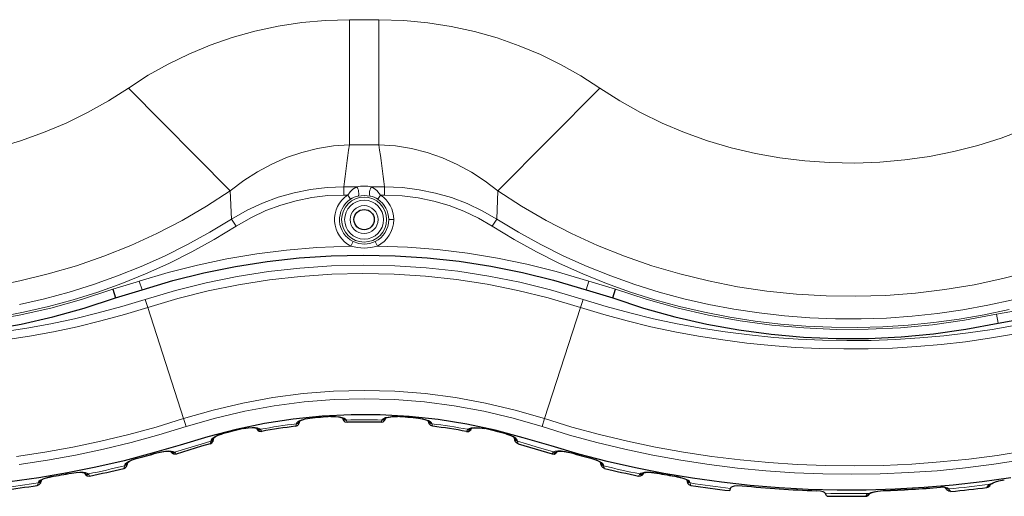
# Model space of a CAD drawing. Header units: millimetres. Extents: x 290 to 884, y -120 to 720.
# Tile 18 of 28: x 469 to 566, y 389 to 436. Entities that reach past the tile are written whole.
import ezdxf

# ---------------------------------------------------------------- set-up
doc = ezdxf.new("R2010")
doc.units = ezdxf.units.MM

# ---------------------------------------------------------------- blocks, each defined once
blk = doc.blocks.new('e', base_point=(267.915, 61.723))
at = {"color": 0, "linetype": 'Continuous', "lineweight": 0}
for p, q in [((501.169, 436.142), (504.081, 436.142)), ((501.169, 436.142), (501.169, 423.78)), ((504.081, 436.142), (504.081, 423.78)), ((479.357, 429.385), (489.412, 419.233)), ((515.839, 419.233), (525.893, 429.385)), ((501.169, 423.78), (504.081, 423.78)), ((489.412, 419.233), (489.53, 416.448)), ((500.615, 418.826), (500.615, 419.631)), ((501.896, 419.631), (500.615, 419.631)), ((504.635, 419.631), (503.355, 419.631)), ((504.635, 418.826), (504.635, 419.631)), ((515.838, 419.233), (515.72, 416.448)), ((501.005, 418.826), (500.615, 418.826)), ((501.005, 418.826), (501.278, 418.416)), ((504.245, 418.826), (503.972, 418.416)), ((504.635, 418.826), (504.245, 418.826)), ((489.983, 415.74), (489.53, 416.448)), ((505.545, 416.396), (505.053, 416.396)), ((515.267, 415.74), (515.72, 416.448)), ((501.318, 413.785), (501.538, 414.226)), ((503.932, 413.785), (503.712, 414.226)), ((480.434, 410.325), (480.71, 409.469)), ((524.816, 410.325), (524.54, 409.469)), ((481.271, 407.728), (481.017, 408.517)), ((523.979, 407.728), (524.233, 408.517)), ((481.271, 407.728), (484.811, 396.737)), ((523.979, 407.728), (520.439, 396.737)), ((565.057, 407.047), (565.226, 406.163)), ((485.065, 395.948), (484.811, 396.737)), ((497.27, 396.782), (497.271, 396.776)), ((499.345, 396.942), (499.345, 396.936)), ((500.875, 396.576), (500.869, 396.599)), ((504.382, 396.599), (504.375, 396.576)), ((505.905, 396.942), (505.905, 396.936)), ((507.98, 396.782), (507.98, 396.776)), ((520.185, 395.948), (520.439, 396.737)), ((495.946, 396.261), (495.939, 396.225)), ((509.305, 396.262), (509.312, 396.226)), ((487.52, 394.61), (487.502, 394.507)), ((517.731, 394.614), (517.75, 394.51)), ((479.005, 392.178), (478.987, 392.083)), ((526.245, 392.176), (526.263, 392.082)), ((471.709, 391.008), (471.71, 391.002)), ((473.733, 391.368), (473.734, 391.362)), ((531.517, 391.369), (531.516, 391.363)), ((533.541, 391.008), (533.54, 391.002)), ((470.464, 390.445), (470.453, 390.388)), ((534.786, 390.446), (534.798, 390.388)), ((559.506, 389.967), (559.507, 389.961)), ((560.285, 389.847), (560.321, 389.792)), ((553.859, 389.637), (553.859, 389.631))]:
    blk.add_line(p, q, dxfattribs=at)
at = {"color": 0, "linetype": 'Continuous', "lineweight": 30}
for p, q in [((477.814, 409.531), (478.09, 408.674)), ((527.161, 408.674), (527.436, 409.531)), ((492.065, 395.777), (492.063, 395.778)), ((487.797, 394.867), (487.787, 394.815)), ((517.454, 394.871), (517.463, 394.818)), ((479.293, 392.434), (479.286, 392.394)), ((525.957, 392.432), (525.964, 392.392)), ((475.066, 391.368), (475.064, 391.369)), ((538.795, 389.849), (538.807, 389.909)), ((548.149, 389.367), (548.148, 389.369))]:
    blk.add_line(p, q, dxfattribs=at)
for points in [[(566.467, 390.892), (563.627, 390.491), (560.778, 390.17), (557.92, 389.928), (555.057, 389.766), (552.191, 389.684), (549.323, 389.68), (546.457, 389.755), (543.594, 389.91), (540.735, 390.144), (537.885, 390.457), (535.045, 390.852), (532.217, 391.326), (529.402, 391.875), (526.605, 392.508), (523.833, 393.24), (521.081, 394.046), (518.33, 394.856), (515.561, 395.599), (512.759, 396.207), (509.926, 396.651), (507.074, 396.946), (504.211, 397.101), (501.343, 397.109), (498.479, 396.969), (495.626, 396.688), (492.79, 396.263), (489.984, 395.674), (487.214, 394.933), (484.463, 394.124), (481.71, 393.322), (478.939, 392.583), (476.145, 391.938), (473.332, 391.38), (470.505, 390.899), (467.666, 390.496)], [(565.226, 406.163), (567.584, 406.595)], [(480.71, 409.469), (483.742, 410.37), (486.813, 411.136), (489.92, 411.765), (493.052, 412.257), (496.202, 412.609), (499.363, 412.823), (502.529, 412.897), (505.695, 412.831), (508.857, 412.626), (512.008, 412.282), (515.142, 411.799), (518.25, 411.178), (521.324, 410.421), (524.54, 409.469)], [(440.024, 406.163), (443.184, 405.57), (446.368, 405.123), (449.569, 404.821), (452.78, 404.665), (455.995, 404.654), (459.207, 404.789), (462.409, 405.069), (465.596, 405.494), (468.76, 406.066), (471.894, 406.783), (474.99, 407.647), (478.09, 408.674)], [(527.161, 408.674), (530.212, 407.661), (533.308, 406.795), (536.441, 406.076), (539.604, 405.502), (542.791, 405.074), (545.993, 404.792), (549.205, 404.655), (552.42, 404.664), (555.631, 404.818), (558.832, 405.117), (562.016, 405.562), (565.226, 406.163)], [(496.253, 396.488), (496.285, 396.512), (496.384, 396.566), (496.557, 396.634), (496.815, 396.704), (497.271, 396.776)], [(499.345, 396.936), (499.771, 396.938), (500.099, 396.906), (500.327, 396.858), (500.468, 396.81), (500.528, 396.778)], [(500.492, 396.799), (500.509, 396.739), (500.531, 396.679), (500.562, 396.612), (500.617, 396.531), (500.726, 396.436), (500.959, 396.374)], [(504.292, 396.374), (504.489, 396.417), (504.616, 396.511), (504.679, 396.596), (504.714, 396.666), (504.737, 396.727), (504.758, 396.799)], [(504.723, 396.778), (504.766, 396.803), (504.893, 396.85), (505.105, 396.898), (505.414, 396.934), (505.905, 396.936)], [(507.98, 396.776), (508.346, 396.724), (508.63, 396.654), (508.825, 396.585), (508.944, 396.527), (508.997, 396.488)], [(490.713, 395.751), (491.19, 395.829), (491.56, 395.849), (491.824, 395.834), (491.995, 395.803), (492.065, 395.777)], [(492.02, 395.795), (492.044, 395.737), (492.082, 395.67), (492.149, 395.588), (492.275, 395.504), (492.52, 395.476)], [(495.852, 395.985), (496.039, 396.056), (496.143, 396.154), (496.193, 396.236), (496.223, 396.303), (496.244, 396.366), (496.261, 396.428), (496.279, 396.508)], [(509.398, 395.986), (509.211, 396.056), (509.108, 396.155), (509.057, 396.237), (509.028, 396.304), (509.007, 396.366), (508.99, 396.429), (508.972, 396.508)], [(512.73, 395.474), (512.92, 395.482), (513.068, 395.558), (513.151, 395.644), (513.196, 395.715), (513.23, 395.793)], [(513.185, 395.775), (513.243, 395.797), (513.403, 395.829), (513.658, 395.846), (514.016, 395.831), (514.537, 395.749)], [(487.416, 394.246), (487.588, 394.344), (487.67, 394.444), (487.71, 394.523), (487.735, 394.591), (487.754, 394.659), (487.771, 394.729), (487.787, 394.815)], [(487.781, 394.851), (487.823, 394.891), (487.963, 394.982), (488.223, 395.104), (488.64, 395.242)], [(516.611, 395.242), (517.003, 395.116), (517.273, 394.993), (517.42, 394.899), (517.47, 394.854)], [(517.836, 394.25), (517.663, 394.347), (517.581, 394.448), (517.541, 394.527), (517.516, 394.595), (517.496, 394.662), (517.48, 394.733), (517.463, 394.818)], [(487.416, 394.246), (486.586, 394.004), (484.061, 393.245)], [(517.836, 394.25), (521.188, 393.252)], [(479.276, 392.417), (479.319, 392.455), (479.459, 392.543), (479.719, 392.661), (480.138, 392.796)], [(482.163, 393.352), (482.666, 393.465), (483.055, 393.513), (483.336, 393.52), (483.52, 393.501), (483.592, 393.482)], [(483.544, 393.496), (483.585, 393.424), (483.664, 393.333), (483.816, 393.248), (484.061, 393.245)], [(521.188, 393.252), (521.392, 393.243), (521.559, 393.318), (521.652, 393.411), (521.706, 393.502)], [(521.657, 393.487), (521.722, 393.506), (521.9, 393.524), (522.174, 393.519), (522.556, 393.474), (523.086, 393.354)], [(525.112, 392.794), (525.507, 392.668), (525.778, 392.548), (525.926, 392.457), (525.974, 392.415)], [(478.899, 391.827), (479.079, 391.921), (479.165, 392.023), (479.207, 392.103), (479.233, 392.172), (479.252, 392.239), (479.269, 392.309), (479.286, 392.394)], [(526.351, 391.825), (526.172, 391.919), (526.085, 392.021), (526.043, 392.101), (526.017, 392.17), (525.998, 392.237), (525.981, 392.307), (525.964, 392.392)], [(470.761, 390.676), (470.789, 390.7), (470.878, 390.754), (471.036, 390.824), (471.273, 390.904), (471.71, 391.002)], [(473.734, 391.362), (474.207, 391.426), (474.571, 391.439), (474.83, 391.423), (474.997, 391.393), (475.066, 391.368)], [(475.02, 391.386), (475.045, 391.327), (475.083, 391.26), (475.153, 391.177), (475.283, 391.093), (475.527, 391.07)], [(529.724, 391.07), (529.914, 391.075), (530.065, 391.149), (530.15, 391.235), (530.195, 391.308), (530.23, 391.386)], [(530.184, 391.368), (530.24, 391.389), (530.397, 391.421), (530.645, 391.439), (530.997, 391.43), (531.516, 391.363)], [(533.54, 391.002), (533.979, 390.903), (534.275, 390.8), (534.438, 390.716), (534.489, 390.676)], [(564.556, 390.306), (564.718, 390.391), (564.957, 390.488), (565.284, 390.59), (565.817, 390.701)], [(470.365, 390.144), (470.555, 390.225), (470.654, 390.328), (470.701, 390.41), (470.729, 390.479), (470.75, 390.545), (470.767, 390.613), (470.784, 390.695)], [(534.466, 390.696), (534.481, 390.623), (534.498, 390.554), (534.518, 390.488), (534.544, 390.42), (534.588, 390.34), (534.677, 390.239), (534.886, 390.144)], [(538.704, 389.63), (538.742, 389.664), (538.795, 389.849)], [(538.807, 389.909), (538.859, 389.985), (538.983, 390.05), (539.187, 390.101), (539.491, 390.131), (539.952, 390.114)], [(559.998, 389.938), (559.952, 389.95), (559.807, 389.968), (559.507, 389.961)], [(560.548, 389.539), (560.351, 389.566), (560.238, 389.628), (560.169, 389.686), (560.115, 389.743), (560.066, 389.803), (560.016, 389.869), (559.961, 389.949)], [(548.148, 389.369), (548.081, 389.442), (547.935, 389.514), (547.682, 389.578), (547.275, 389.619)], [(548.327, 389.091), (548.26, 389.152), (548.149, 389.367)], [(552.611, 389.391), (552.766, 389.454), (553.003, 389.522), (553.333, 389.584), (553.859, 389.631)]]:
    blk.add_lwpolyline(points, dxfattribs=at)
at = {"color": 0, "linetype": 'Continuous', "lineweight": 0}
for points in [[(485.065, 395.948), (482.367, 395.124), (479.646, 394.38), (476.905, 393.716), (474.145, 393.131), (471.37, 392.626), (468.582, 392.199)], [(567.58, 392.661), (564.792, 392.229), (561.994, 391.875), (559.186, 391.599), (556.373, 391.402), (553.554, 391.282), (550.734, 391.24), (547.913, 391.276), (545.095, 391.39), (542.281, 391.581), (539.473, 391.851), (536.673, 392.199), (533.885, 392.625), (531.11, 393.13), (528.35, 393.715), (525.609, 394.378), (522.888, 395.122), (520.185, 395.948)], [(484.811, 396.737), (482.11, 395.912), (479.386, 395.169), (476.64, 394.506), (473.876, 393.923), (471.097, 393.421), (468.303, 392.998)], [(567.901, 393.558), (565.112, 393.112), (562.31, 392.746), (559.499, 392.458), (556.682, 392.25), (553.859, 392.121), (551.034, 392.07), (548.208, 392.098), (545.385, 392.204), (542.565, 392.39), (539.752, 392.654), (536.948, 392.998), (534.154, 393.421), (531.375, 393.923), (528.611, 394.506), (525.865, 395.169), (523.141, 395.912), (520.439, 396.737)], [(467.218, 404.505), (469.592, 404.876), (471.955, 405.313), (474.305, 405.816), (476.64, 406.385), (478.958, 407.021), (481.271, 407.728)], [(523.979, 407.728), (526.278, 407.025), (528.597, 406.388), (530.932, 405.819), (533.282, 405.316), (535.645, 404.879), (538.018, 404.507), (540.401, 404.2), (542.792, 403.958), (545.187, 403.78), (547.587, 403.667), (549.988, 403.618), (552.391, 403.633), (554.791, 403.712), (557.189, 403.856), (559.583, 404.064), (561.97, 404.336), (564.348, 404.674), (566.717, 405.076)], [(466.955, 405.305), (469.331, 405.673), (471.695, 406.107), (474.047, 406.607), (476.383, 407.175), (478.702, 407.809), (481.017, 408.517)], [(524.233, 408.517), (526.532, 407.814), (528.851, 407.179), (531.187, 406.611), (533.538, 406.11), (535.903, 405.676), (538.278, 405.307), (540.663, 405.004), (543.055, 404.767), (545.453, 404.595), (547.855, 404.488), (550.258, 404.445), (552.662, 404.468), (555.065, 404.555), (557.464, 404.708), (559.858, 404.925), (562.245, 405.208), (564.624, 405.557), (566.992, 405.971)], [(489.983, 415.74), (487.825, 414.425), (485.614, 413.203), (483.354, 412.073), (481.05, 411.037), (478.706, 410.093), (476.327, 409.242), (473.917, 408.484), (471.48, 407.818), (469.019, 407.245), (466.539, 406.764)], [(515.267, 415.74), (517.425, 414.425), (519.636, 413.203), (521.896, 412.073), (524.2, 411.037), (526.544, 410.093), (528.923, 409.242), (531.333, 408.484), (533.77, 407.818), (536.231, 407.245), (538.711, 406.764), (541.208, 406.375), (543.717, 406.078), (546.235, 405.872), (548.759, 405.759), (551.286, 405.737), (553.811, 405.807), (556.333, 405.968), (558.847, 406.222), (561.35, 406.567), (563.838, 407.004), (566.309, 407.533)], [(489.53, 416.448), (487.381, 415.139), (485.176, 413.923), (482.922, 412.8), (480.623, 411.771), (478.284, 410.835), (475.909, 409.992), (473.503, 409.243), (471.069, 408.586), (468.611, 408.023)], [(515.72, 416.448), (517.87, 415.139), (520.074, 413.923), (522.328, 412.8), (524.627, 411.771), (526.966, 410.835), (529.341, 409.992), (531.747, 409.243), (534.181, 408.586), (536.639, 408.023), (539.116, 407.552), (541.609, 407.174), (544.115, 406.889), (546.63, 406.696), (549.15, 406.596), (551.672, 406.588), (554.193, 406.673), (556.709, 406.85), (559.216, 407.119), (561.712, 407.481), (564.192, 407.936), (566.653, 408.484)], [(465.765, 409.772), (468.628, 410.336), (471.449, 411.027), (474.222, 411.844), (476.938, 412.784), (479.59, 413.845), (482.169, 415.023), (484.669, 416.314), (487.081, 417.716), (489.412, 419.233)], [(568.486, 411.317), (565.682, 410.578), (562.834, 409.967), (559.95, 409.484), (557.04, 409.13), (554.111, 408.908), (551.172, 408.818), (548.231, 408.859), (545.298, 409.032), (542.379, 409.337), (539.485, 409.772), (536.623, 410.336), (533.801, 411.027), (531.028, 411.844), (528.312, 412.784), (525.66, 413.845), (523.081, 415.023), (520.582, 416.314), (518.169, 417.716), (515.839, 419.233)], [(466.383, 423.497), (468.716, 424.183), (470.991, 424.991), (473.2, 425.919), (475.334, 426.961), (477.384, 428.115), (479.357, 429.385)], [(567.758, 425.297), (565.505, 424.447), (563.191, 423.719), (560.826, 423.115), (558.419, 422.637), (555.981, 422.288), (553.522, 422.069), (551.05, 421.981), (548.577, 422.024), (546.112, 422.198), (543.666, 422.503), (541.248, 422.936), (538.867, 423.497), (536.535, 424.183), (534.259, 424.991), (532.05, 425.919), (529.916, 426.961), (527.866, 428.115), (525.893, 429.385)], [(501.169, 436.142), (498.808, 436.069), (496.461, 435.852), (494.138, 435.494), (491.853, 434.998), (489.614, 434.37), (487.433, 433.614), (485.318, 432.737), (483.277, 431.746), (481.318, 430.646), (479.357, 429.385)], [(525.893, 429.385), (524.026, 430.59), (522.07, 431.695), (520.033, 432.692), (517.921, 433.574), (515.744, 434.336), (513.508, 434.97), (511.224, 435.473), (508.903, 435.838), (506.556, 436.062), (504.081, 436.142)], [(565.057, 407.047), (567.669, 407.53), (570.266, 408.095), (572.842, 408.744), (575.395, 409.476), (577.92, 410.292), (580.416, 411.193), (582.878, 412.181), (585.304, 413.255), (587.687, 414.418), (590.024, 415.669), (592.31, 417.009), (594.539, 418.44), (596.705, 419.963), (598.802, 421.577), (600.823, 423.283), (602.761, 425.082), (604.608, 426.975), (606.355, 428.957), (607.991, 431.027), (609.506, 433.182), (610.905, 435.444)], [(501.169, 423.78), (499.591, 423.675), (498.023, 423.427), (496.478, 423.039), (494.968, 422.519), (493.502, 421.874), (492.092, 421.113), (490.744, 420.244), (489.412, 419.233)], [(515.839, 419.233), (514.564, 420.204), (513.219, 421.077), (511.811, 421.843), (510.348, 422.493), (508.839, 423.019), (507.295, 423.413), (505.728, 423.667), (504.081, 423.78)], [(500.615, 419.631), (498.968, 419.568), (497.332, 419.375), (495.715, 419.053), (494.128, 418.605), (492.581, 418.032), (491.084, 417.337), (489.53, 416.448)], [(501.005, 418.826), (501.258, 419.154), (501.523, 419.404), (501.896, 419.631)], [(503.355, 419.631), (503.625, 419.48), (503.891, 419.259), (504.245, 418.826)], [(515.72, 416.448), (514.288, 417.273), (512.795, 417.979), (511.252, 418.563), (509.668, 419.021), (508.053, 419.353), (506.418, 419.557), (504.635, 419.631)], [(500.615, 418.826), (499.038, 418.763), (497.471, 418.576), (495.924, 418.266), (494.406, 417.834), (492.927, 417.282), (491.497, 416.614), (489.983, 415.74)], [(515.267, 415.74), (513.904, 416.535), (512.48, 417.216), (511.006, 417.78), (509.492, 418.225), (507.948, 418.548), (506.382, 418.749), (504.635, 418.826)], [(503.712, 414.226), (503.197, 414.033), (502.652, 413.962), (502.105, 414.021), (501.538, 414.226)], [(480.434, 410.325), (483.283, 411.178), (486.167, 411.911), (489.081, 412.526), (492.02, 413.02), (494.977, 413.394), (497.945, 413.646), (501.318, 413.785)], [(503.932, 413.785), (506.907, 413.671), (509.875, 413.435), (512.834, 413.077), (515.776, 412.599), (518.694, 412.001), (521.582, 411.283), (524.816, 410.325)], [(481.017, 408.517), (484.009, 409.407), (487.038, 410.162), (490.098, 410.782), (493.182, 411.265), (496.284, 411.613), (499.398, 411.823), (502.519, 411.896), (505.64, 411.832), (508.756, 411.631), (511.859, 411.293), (514.944, 410.819), (518.006, 410.208), (521.037, 409.462), (524.233, 408.517)], [(481.271, 407.728), (484.226, 408.607), (487.217, 409.353), (490.24, 409.965), (493.286, 410.443), (496.35, 410.786), (499.427, 410.994), (502.51, 411.067), (505.593, 411.004), (508.67, 410.806), (511.736, 410.473), (514.784, 410.005), (517.808, 409.403), (520.802, 408.667), (523.979, 407.728)], [(440.193, 407.047), (443.315, 406.46), (446.461, 406.018), (449.624, 405.72), (452.797, 405.565), (455.975, 405.554), (459.149, 405.687), (462.314, 405.964), (465.463, 406.384), (468.589, 406.949), (471.685, 407.659), (474.744, 408.512), (477.814, 409.531)], [(527.436, 409.531), (530.449, 408.53), (533.506, 407.674), (536.601, 406.962), (539.727, 406.394), (542.876, 405.97), (546.04, 405.691), (549.215, 405.555), (552.392, 405.563), (555.566, 405.715), (558.729, 406.011), (561.876, 406.451), (565.057, 407.047)], [(520.439, 396.737), (517.544, 397.586), (514.609, 398.281), (511.641, 398.823), (508.65, 399.21), (505.643, 399.443), (502.628, 399.52), (499.613, 399.443), (496.605, 399.211), (493.614, 398.824), (490.646, 398.282), (487.711, 397.587), (484.811, 396.737)], [(520.185, 395.948), (517.334, 396.784), (514.442, 397.469), (511.519, 398.003), (508.572, 398.385), (505.61, 398.614), (502.639, 398.691), (499.669, 398.616), (496.706, 398.388), (493.759, 398.007), (490.835, 397.475), (487.944, 396.791), (485.065, 395.948)], [(495.946, 396.261), (495.985, 396.344), (496.076, 396.431), (496.226, 396.522), (496.448, 396.613), (496.758, 396.701), (497.27, 396.782)], [(499.345, 396.942), (499.811, 396.944), (500.184, 396.906), (500.461, 396.847), (500.658, 396.776), (500.79, 396.698), (500.869, 396.599)], [(500.959, 396.374), (500.927, 396.402), (500.875, 396.576)], [(504.292, 396.374), (504.323, 396.402), (504.375, 396.576)], [(504.382, 396.599), (504.442, 396.682), (504.561, 396.761), (504.746, 396.834), (505.006, 396.896), (505.36, 396.939), (505.905, 396.942)], [(507.98, 396.782), (508.402, 396.72), (508.737, 396.635), (508.978, 396.544), (509.144, 396.453), (509.248, 396.365), (509.305, 396.262)], [(490.713, 395.757), (491.178, 395.836), (491.566, 395.862), (491.87, 395.853), (492.102, 395.82), (492.273, 395.769), (492.405, 395.686)], [(492.52, 395.476), (492.5, 395.484), (492.448, 395.615)], [(495.852, 395.985), (495.888, 396.028), (495.939, 396.225)], [(509.398, 395.986), (509.362, 396.029), (509.312, 396.226)], [(512.73, 395.474), (512.75, 395.482), (512.802, 395.613)], [(512.845, 395.684), (512.978, 395.767), (513.2, 395.828), (513.523, 395.859), (513.966, 395.845), (514.537, 395.755)], [(487.52, 394.61), (487.565, 394.707), (487.675, 394.819), (487.868, 394.948), (488.168, 395.092), (488.639, 395.248)], [(516.612, 395.248), (517.037, 395.111), (517.353, 394.967), (517.558, 394.837), (517.677, 394.723), (517.732, 394.614)], [(487.502, 394.507), (486.555, 394.232), (485.557, 393.933), (483.919, 393.441)], [(487.416, 394.246), (487.452, 394.298), (487.502, 394.507)], [(517.836, 394.25), (517.799, 394.302), (517.75, 394.51)], [(517.75, 394.51), (518.667, 394.247), (519.619, 393.963), (521.33, 393.447)], [(479.005, 392.178), (479.051, 392.274), (479.163, 392.384), (479.359, 392.51), (479.666, 392.65), (480.137, 392.802)], [(482.161, 393.358), (482.628, 393.467), (483.018, 393.524), (483.33, 393.543), (483.575, 393.534), (483.762, 393.504), (483.919, 393.441)], [(484.061, 393.245), (484.047, 393.247), (483.995, 393.353)], [(521.188, 393.252), (521.202, 393.253), (521.254, 393.36)], [(521.33, 393.447), (521.488, 393.511), (521.731, 393.544), (522.067, 393.542), (522.516, 393.489), (523.087, 393.36)], [(525.112, 392.8), (525.547, 392.662), (525.865, 392.521), (526.071, 392.394), (526.191, 392.283), (526.245, 392.176)], [(478.899, 391.827), (478.936, 391.877), (478.987, 392.083)], [(526.351, 391.825), (526.314, 391.875), (526.263, 392.082)], [(470.464, 390.445), (470.516, 390.546), (470.645, 390.655), (470.868, 390.773), (471.215, 390.896), (471.709, 391.008)], [(473.733, 391.368), (474.203, 391.434), (474.589, 391.453), (474.888, 391.441), (475.116, 391.408), (475.283, 391.358), (475.411, 391.278)], [(475.527, 391.07), (475.506, 391.078), (475.454, 391.208)], [(529.724, 391.07), (529.744, 391.078), (529.797, 391.208)], [(529.84, 391.278), (529.938, 391.345), (530.091, 391.398), (530.304, 391.435), (530.584, 391.453), (530.946, 391.443), (531.517, 391.369)], [(533.541, 391.008), (534.025, 390.899), (534.375, 390.776), (534.6, 390.658), (534.731, 390.549), (534.786, 390.446)], [(564.399, 390.256), (564.606, 390.365), (564.884, 390.477), (565.248, 390.589), (565.816, 390.707)], [(470.365, 390.144), (470.401, 390.188), (470.453, 390.388)], [(534.886, 390.144), (534.849, 390.189), (534.798, 390.388)], [(560.285, 389.847), (560.22, 389.9), (560.092, 389.945), (559.88, 389.974), (559.506, 389.967)], [(560.548, 389.539), (560.469, 389.593), (560.321, 389.792)], [(564.09, 389.94), (564.117, 389.996)], [(564.117, 389.996), (564.137, 390.043), (564.196, 390.107), (564.399, 390.256)], [(552.135, 389.077), (552.174, 389.144)], [(552.174, 389.144), (552.243, 389.232), (552.44, 389.355)], [(552.44, 389.355), (552.645, 389.439), (552.921, 389.518), (553.286, 389.586), (553.859, 389.637)]]:
    blk.add_lwpolyline(points, dxfattribs=at)
at = {"color": 0, "linetype": 'Continuous', "lineweight": 0, "extrusion": (0, 0, -1)}
blk.add_circle((-502.625, 416.396), 2.222, dxfattribs=at)
at = {"color": 0, "linetype": 'Continuous', "lineweight": 0}
for radius in [1.922, 1.378]:
    blk.add_circle((502.625, 416.396), radius, dxfattribs=at)
at = {"color": 0, "linetype": 'Continuous', "lineweight": 30}
blk.add_circle((502.625, 416.396), 1, dxfattribs=at)
at = {"color": 0, "linetype": 'Continuous', "lineweight": 0}
for centre, radius, start, end in [((737.07, 390.178), 238.282, 171.89337, 172.89981), ((268.18, 390.178), 238.282, 7.10019, 8.10663), ((502.625, 415.832), 3.869, 79.12883, 100.87117), ((502.625, 416.397), 2.92, 123.69759, 243.42234), ((502.625, 416.396), 2.428, 123.702, 243.41407), ((502.356, 416.763), 1.974, 99.78253, 123.08546), ((502.625, 415.312), 3.449, 79.89897, 100.10103), ((502.895, 416.763), 1.974, 56.91454, 80.21747), ((502.625, 416.396), 2.428, 0.00028, 56.30034), ((502.625, 416.396), 2.92, 0.0001, 56.30053), ((502.625, 416.396), 2.428, 296.59465, 359.99843), ((502.625, 416.397), 2.92, 296.59549, 359.99731), ((502.625, 417.984), 4.398, 252.70814, 287.29199), ((456.143, 485.762), 79.251, 285.86989, 287.84934), ((549.113, 485.779), 79.269, 252.15062, 254.12979), ((502.747, 339.287), 57.755, 93.37676, 95.44149), ((500.85, 396.994), 0.395, 211.31941, 272.71318), ((502.626, 341.921), 54.706, 88.16042, 91.84048), ((504.4, 396.994), 0.395, 267.29726, 328.73546), ((502.514, 339.318), 57.724, 84.56629, 86.63216), ((502.661, 342.694), 54.392, 102.68929, 104.93879), ((492.373, 396.007), 0.399, 213.10001, 280.87829), ((492.324, 396.068), 0.391, 227.45054, 282.0366), ((502.155, 343.66), 52.931, 96.74403, 100.61355), ((492.289, 395.568), 0.165, 16.54734, 45.47289), ((495.905, 396.655), 0.395, 275.91935, 337.13658), ((509.346, 396.655), 0.395, 202.8697, 264.05972), ((503.118, 344.02), 52.572, 79.33818, 83.2345), ((512.878, 396.005), 0.399, 259.07469, 326.86372), ((512.961, 395.566), 0.165, 134.50354, 163.46206), ((512.926, 396.066), 0.391, 257.91595, 312.51454), ((501.881, 339.473), 57.687, 75.20462, 77.32593), ((453.306, 494.468), 105.147, 284.78398, 285.9278), ((483.881, 393.737), 0.4, 217.85771, 286.56093), ((483.799, 393.809), 0.388, 237.64116, 288.01946), ((483.832, 393.289), 0.175, 21.62035, 60.18992), ((521.369, 393.743), 0.4, 253.31581, 322.06509), ((521.417, 393.295), 0.174, 119.78861, 158.43659), ((549.985, 486.687), 97.126, 253.92288, 255.16232), ((457.156, 480.712), 91.278, 281.53644, 283.83767), ((547.954, 480.312), 90.858, 256.18793, 258.49966), ((454.193, 495.15), 105.606, 279.5475, 280.66307), ((475.372, 391.599), 0.399, 213.34318, 281.77594), ((475.324, 391.66), 0.391, 227.62772, 282.85511), ((475.297, 391.161), 0.163, 16.68269, 45.87821), ((529.878, 391.599), 0.399, 258.25935, 326.65009), ((529.953, 391.161), 0.163, 134.13384, 163.31082), ((529.926, 391.66), 0.391, 257.18172, 312.34899), ((551.212, 495.955), 106.424, 259.33546, 260.44246), ((454.837, 491.101), 101.917, 276.79485, 278.81355), ((550.329, 490.444), 101.255, 261.17651, 263.45918), ((550.642, 493.129), 103.542, 271.78049, 274.91117), ((550.724, 492.21), 102.867, 275.35363, 277.63971), ((550.624, 493.647), 104.308, 268.63993, 270.99744)]:
    blk.add_arc(centre, radius, start, end, dxfattribs=at)
at = {"color": 0, "linetype": 'Continuous', "lineweight": 30}
for centre, radius, start, end in [((456.146, 485.751), 80.14, 285.89152, 287.84943), ((549.11, 485.768), 80.158, 252.15053, 254.10817), ((502.747, 339.289), 57.747, 93.37678, 95.44141), ((502.514, 339.322), 57.714, 84.5663, 86.63214), ((502.663, 342.686), 54.394, 102.69025, 104.93949), ((502.171, 343.548), 52.817, 96.87137, 100.52809), ((502.626, 341.84), 54.559, 88.25103, 91.75166), ((503.086, 343.802), 52.564, 79.42809, 83.10275), ((501.881, 339.472), 57.682, 75.20422, 77.32524), ((453.307, 494.464), 105.149, 284.78364, 285.92763), ((549.98, 486.672), 97.116, 253.9232, 255.16283), ((457.144, 480.777), 91.572, 281.58067, 283.74352), ((547.797, 479.632), 90.388, 256.27459, 258.46561), ((454.192, 495.156), 105.618, 279.54749, 280.66307), ((551.213, 495.961), 106.436, 259.33545, 260.44246), ((454.893, 490.672), 101.712, 276.8326, 278.74903), ((550.344, 490.543), 101.582, 261.24681, 263.42008), ((550.603, 493.104), 103.538, 264.09513, 268.15815), ((550.642, 493.129), 103.548, 271.78049, 274.91117), ((550.712, 492.317), 103.248, 275.46691, 277.44497), ((564.033, 390.362), 0.427, 277.67956, 341.06717), ((564.969, 389.577), 0.837, 119.48985, 132.57086), ((550.622, 493.174), 104.108, 268.73678, 270.83271), ((552.126, 389.508), 0.432, 271.32079, 337.42885), ((552.881, 388.797), 0.652, 114.43107, 127.13794)]:
    blk.add_arc(centre, radius, start, end, dxfattribs=at)
at = {"color": 0, "linetype": 'Continuous', "lineweight": 0}
for centre, major_axis, ratio, start_param, end_param in [((501.896, 419.184), (-0.094, 0.491), 0.353945, 3.326964, 5.786049), ((500.862, 396.97), (-0.391, -0.082), 0.985922, 0.257584, 1.397911), ((504.388, 396.971), (-0.391, 0.082), 0.985921, 1.743813, 2.884616), ((490.626, 396.142), (0.087, -0.39), 0.01255, 6.108647, 6.457724), ((495.892, 396.616), (-0.393, 0.075), 0.983309, 1.873563, 3.052647), ((487.394, 394.886), (-0.394, 0.071), 0.981268, 2.019288, 3.2669), ((488.537, 395.628), (0.103, -0.387), 0.013793, 6.108731, 6.457649), ((480.036, 393.182), (0.102, -0.387), 0.009706, 6.108667, 6.457705), ((482.053, 393.736), (0.11, -0.385), 0.006242, 6.109137, 6.457677), ((478.892, 392.466), (-0.393, 0.072), 0.981782, 1.988842, 3.239892), ((470.392, 390.777), (-0.393, 0.075), 0.982939, 1.90715, 3.123668), ((560.248, 390.239), (-0.332, -0.223), 0.980473, 0.24278, 1.082247), ((564.065, 390.392), (-0.4, 0.017), 0.996963, 1.744046, 2.71789)]:
    blk.add_ellipse(centre, major_axis=major_axis, ratio=ratio, start_param=start_param, end_param=end_param, dxfattribs=at)
at = {"color": 0, "linetype": 'Continuous', "lineweight": 0, "extrusion": (0, 0, -1)}
for centre, major_axis, ratio, start_param, end_param in [((503.355, 419.184), (0.094, 0.491), 0.353945, 3.326964, 5.786049), ((509.358, 396.617), (0.393, 0.075), 0.983299, 1.873877, 3.052354), ((514.624, 396.139), (-0.087, -0.39), 0.012402, 6.108684, 6.457687), ((487.413, 394.989), (0.394, -0.071), 0.981272, 0.147382, 1.122284), ((516.713, 395.629), (-0.102, -0.387), 0.008888, 6.108782, 6.457578), ((517.857, 394.89), (0.394, 0.071), 0.981331, 2.016384, 3.266444), ((517.838, 394.993), (0.394, 0.071), 0.981335, 2.016405, 2.993644), ((521.442, 393.824), (0.222, -0.333), 0.974724, 0.020365, 0.890135), ((523.197, 393.738), (-0.11, -0.384), 0.011334, 6.108677, 6.457694), ((525.214, 393.181), (-0.102, -0.387), 0.011241, 6.108659, 6.457722), ((478.91, 392.561), (0.393, -0.072), 0.981779, 0.158655, 1.15277), ((526.358, 392.464), (0.393, 0.072), 0.981786, 1.988513, 3.240412), ((526.34, 392.559), (0.393, 0.072), 0.981782, 1.988493, 2.984019), ((470.403, 390.835), (0.393, -0.075), 0.982938, 0.189565, 1.234448), ((534.858, 390.777), (0.393, 0.075), 0.982936, 1.907357, 3.124318), ((534.847, 390.835), (0.393, 0.075), 0.982935, 1.907351, 2.953302), ((560.285, 390.184), (0.332, 0.223), 0.980474, 2.059364, 3.101029), ((564.347, 390.647), (0.21, -0.341), 0.917206, 0.000015, 0.450994), ((552.168, 389.542), (0.394, -0.068), 0.996166, 0.383035, 1.386085), ((552.433, 389.749), (0.178, -0.358), 0.924998, 0.00001, 0.474632)]:
    blk.add_ellipse(centre, major_axis=major_axis, ratio=ratio, start_param=start_param, end_param=end_param, dxfattribs=at)

msp = doc.modelspace()

# ---------------------------------------------------------------- block references
at = {"color": 72, "linetype": 'Continuous', "lineweight": 0}
msp.add_blockref('e', (267.915, 61.723), dxfattribs=at)

doc.saveas('drawing.dxf')
